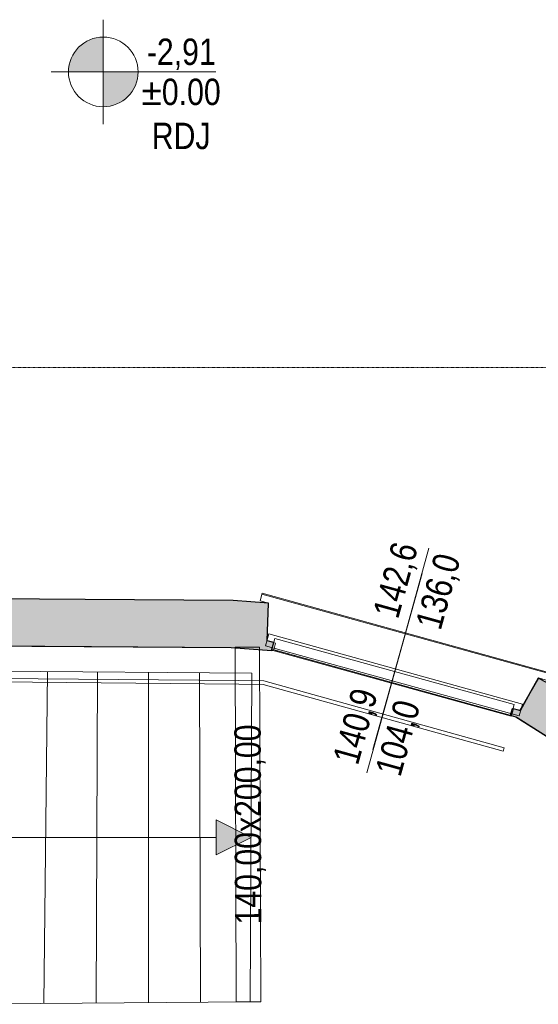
# Model space of a CAD drawing. Extents: x -6068 to 35118, y -17738 to 67348.
# Tile 150 of 243: x 2419 to 2717, y -1201 to -635. Entities that reach past the tile are written whole.
import ezdxf
from ezdxf.enums import TextEntityAlignment as Align

# ---------------------------------------------------------------- set-up
doc = ezdxf.new("R2010")
doc.units = 0
doc.header["$LTSCALE"] = 15
for name, pattern in [('AXES', [50.8, 31.75, -6.35, 6.35, -6.35]), ('Continua', [0]), ('Cui_CONTINU', [0])]:
    doc.linetypes.add(name, pattern=pattern)
doc.layers.get('0').update_dxf_attribs({"linetype": 'CONTINUOUS'})
for name, color, linetype, lineweight, true_color in [('EDL-Mesures et Cotes', 7, 'Continua', 0, 0xc0c0c0), ('Enveloppe - NIVEAUX - Style par défaut', 7, 'Continua', 0, 0x000000), ('Fenêtre - Cadre - NIVEAUX - Style par défaut', 7, 'Continua', 0, 0x000000), ('Fenêtre - Mesures - NIVEAUX - Style par défaut', 7, 'Continua', 0, 0x000000), ('Garde-corps - Traverse - NIVEAUX - Style par défaut', 7, 'Continua', 0, 0x000000), ('Notes - NIVEAUX - Style par défaut', 7, 'Continua', 0, 0x000000), ('Poutre - NIVEAUX - Style par défaut', 7, 'Continua', 0, 0x000000), ('Échelle - NIVEAUX - Style par défaut', 7, 'Continua', 0, 0x000000)]:
    doc.layers.add(name, color=color, linetype=linetype, lineweight=lineweight, true_color=true_color)
for name, color, linetype in [('EDL_RDJ murs & cloisons', 5, 'CONTINUOUS'), ('PIS-CONTOURS', 44, 'CONTINUOUS'), ('PIS-coupe', 254, 'CONTINUOUS'), ('PIS-fond de plan', 7, 'Cui_CONTINU')]:
    doc.layers.add(name, color=color, linetype=linetype)
doc.styles.add('Arial Narrow', font='ARIALN.TTF')
doc.styles.add('MtXpl_Arial_Narrow', font='ARIALN.TTF')
doc.styles.add('STYLE_GENERE_1', font='arial.ttf')

# ---------------------------------------------------------------- blocks, each defined once
blk = doc.blocks.new('EDL_RDJ plan_2025 10 17')
at = {"layer": 'EDL-Mesures et Cotes', "true_color": 0x000000}
for points in [[(2481.79, -644.87), (2481.16, -644.88), (2480.53, -644.91), (2479.91, -644.96), (2479.28, -645.03), (2478.66, -645.12), (2478.04, -645.22), (2477.43, -645.35), (2476.82, -645.5), (2476.21, -645.66), (2475.61, -645.85), (2475.02, -646.05), (2474.43, -646.27), (2473.85, -646.52), (2473.27, -646.77), (2472.71, -647.05), (2472.15, -647.34), (2471.61, -647.66), (2471.07, -647.98), (2470.55, -648.33), (2470.03, -648.69), (2469.53, -649.07), (2469.04, -649.46), (2468.56, -649.87), (2468.1, -650.29), (2467.65, -650.73), (2467.21, -651.18), (2466.79, -651.64), (2466.38, -652.12), (2465.99, -652.61), (2465.61, -653.11), (2465.25, -653.63), (2464.9, -654.15), (2464.58, -654.69), (2464.26, -655.24), (2463.97, -655.79), (2463.69, -656.35), (2463.43, -656.93), (2463.19, -657.51), (2462.97, -658.1), (2462.77, -658.69), (2462.58, -659.29), (2462.42, -659.9), (2462.27, -660.51), (2462.14, -661.12), (2462.04, -661.74), (2461.95, -662.36), (2461.88, -662.99), (2461.83, -663.61), (2461.8, -664.24), (2461.79, -664.87), (2481.79, -664.87)], [(2481.79, -684.87), (2482.42, -684.86), (2483.05, -684.83), (2483.67, -684.78), (2484.3, -684.71), (2484.92, -684.62), (2485.54, -684.52), (2486.15, -684.39), (2486.76, -684.24), (2487.37, -684.08), (2487.97, -683.89), (2488.56, -683.69), (2489.15, -683.47), (2489.73, -683.23), (2490.31, -682.97), (2490.87, -682.69), (2491.43, -682.4), (2491.97, -682.09), (2492.51, -681.76), (2493.03, -681.41), (2493.55, -681.05), (2494.05, -680.67), (2494.54, -680.28), (2495.02, -679.87), (2495.48, -679.45), (2495.93, -679.01), (2496.37, -678.56), (2496.79, -678.1), (2497.2, -677.62), (2497.59, -677.13), (2497.97, -676.63), (2498.33, -676.11), (2498.68, -675.59), (2499, -675.05), (2499.32, -674.51), (2499.61, -673.95), (2499.89, -673.39), (2500.15, -672.81), (2500.39, -672.23), (2500.61, -671.65), (2500.81, -671.05), (2501, -670.45), (2501.16, -669.84), (2501.31, -669.23), (2501.44, -668.62), (2501.54, -668), (2501.63, -667.38), (2501.7, -666.75), (2501.75, -666.13), (2501.78, -665.5), (2501.79, -664.87), (2481.79, -664.87)]]:
    blk.add_hatch(color=18, dxfattribs=at).paths.add_polyline_path(points)
at = {"layer": 'EDL_RDJ murs & cloisons', "linetype": 'Continuous', "ltscale": 0.08}
h = blk.add_hatch(color=9, dxfattribs=at)
h.dxf.hatch_style = 1
h.paths.add_polyline_path([(2366.16, -967.24), (2361.32, -967.21), (2361.42, -950.26), (2352.42, -950.21), (2341.13, -949.69), (2335.13, -949.64), (2334.87, -982.51), (2169.98, -983.95), (2169.94, -995.95), (2253.96, -995.22), (2365.98, -994.24), (2380.4, -994.34), (2470.8, -994.92), (2555.27, -995.48), (2578.44, -997.29), (2579.67, -992.7), (2575.81, -991.63), (2576.6, -970.06), (2556.41, -968.48), (2471.46, -967.93), (2366.16, -967.24)])
h = blk.add_hatch(color=9, dxfattribs=at)
h.dxf.hatch_style = 1
h.paths.add_polyline_path([(2741.96, -1040.94), (2749.65, -1023.05), (2731.67, -1013.09), (2720.95, -1031.83), (2717.1, -1030.76), (2716.03, -1034.62), (2718.58, -1035.32), (2736.17, -1046.47), (2736.37, -1046.66), (2736.55, -1046.71)])
at = {"layer": 'Échelle - NIVEAUX - Style par défaut', "ltscale": 0.1, "true_color": 0x000000}
blk.add_hatch(color=18, dxfattribs=at).paths.add_polyline_path([(2566.63, -1104.63), (2546.62, -1094.64), (2546.63, -1114.64)])
at = {"color": 161, "linetype": 'Continua', "lineweight": 13, "ltscale": 0.1, "true_color": 0x7599ff}
for p, q in [((2571.78, -968.73), (2572.98, -964.39)), ((2571.83, -968.74), (2572.9, -964.89)), ((2572.9, -964.89), (2737.59, -1010.5)), ((2572.98, -964.39), (2737.4, -1009.93)), ((2576.6, -970.06), (2571.78, -968.73)), ((2576.65, -970.08), (2571.83, -968.74)), ((2575.81, -991.63), (2576.6, -970.06)), ((2575.86, -991.65), (2576.65, -970.08)), ((2579.67, -992.7), (2575.81, -991.63)), ((2580.68, -992.98), (2575.86, -991.65)), ((2578.6, -996.56), (2579.67, -992.7)), ((2579.61, -996.84), (2580.68, -992.98)), ((2716.03, -1034.62), (2578.6, -996.56)), ((2715.4, -1034.44), (2579.61, -996.84)), ((2731.38, -1012.93), (2720.95, -1031.83)), ((2731.71, -1013.02), (2721.28, -1031.92)), ((2736.19, -1014.26), (2731.38, -1012.93)), ((2716.47, -1030.59), (2715.4, -1034.44)), ((2717.1, -1030.76), (2716.03, -1034.62)), ((2721.28, -1031.92), (2716.47, -1030.59)), ((2720.95, -1031.83), (2717.1, -1030.76))]:
    blk.add_line(p, q, dxfattribs=at)
at = {"layer": 'EDL-Mesures et Cotes', "color": 18, "linetype": 'Continua', "lineweight": 13, "ltscale": 0.1, "true_color": 0x000000}
for p, q in [((2481.79, -634.87), (2481.79, -694.87)), ((2511.79, -664.87), (2451.79, -664.87)), ((2506.79, -664.87), (2546.35, -664.87))]:
    blk.add_line(p, q, dxfattribs=at)
blk.add_circle((2481.79, -664.87), 20, dxfattribs=at)
at = {"layer": 'EDL_RDJ murs & cloisons', "linetype": 'Continuous', "ltscale": 0.08}
blk.add_lwpolyline([(2366.16, -967.24), (2361.32, -967.21), (2361.42, -950.26), (2352.42, -950.21), (2341.13, -949.69), (2335.13, -949.64), (2334.87, -982.51), (2169.98, -983.95), (2169.94, -995.95), (2253.96, -995.22), (2365.98, -994.24), (2380.4, -994.34), (2470.8, -994.92), (2555.27, -995.48), (2578.44, -997.29), (2579.67, -992.7), (2575.81, -991.63), (2576.6, -970.06), (2556.41, -968.48), (2471.46, -967.93), (2366.16, -967.24)], close=True, dxfattribs=at)
blk.add_lwpolyline([(2741.96, -1040.94), (2749.65, -1023.05), (2731.67, -1013.09), (2720.95, -1031.83), (2717.1, -1030.76), (2716.03, -1034.62), (2718.58, -1035.32), (2736.17, -1046.47), (2736.37, -1046.66), (2736.55, -1046.71), (2741.96, -1040.94)], dxfattribs=at)
at = {"layer": 'Enveloppe - NIVEAUX - Style par défaut', "color": 18, "linetype": 'Continua', "lineweight": 20, "ltscale": 0.1, "true_color": 0x000000}
for p, q in [((2556.41, -968.48), (2386.5, -967.37)), ((2576.6, -970.06), (2556.41, -968.48)), ((2575.81, -991.63), (2576.6, -970.06)), ((2575.86, -991.65), (2576.65, -970.08)), ((2386.33, -994.37), (2555.27, -995.48)), ((2555.27, -995.48), (2582.34, -997.59)), ((2579.67, -992.7), (2575.81, -991.63)), ((2580.68, -992.98), (2575.86, -991.65)), ((2578.6, -996.56), (2579.67, -992.7)), ((2579.61, -996.84), (2580.68, -992.98)), ((2731.38, -1012.93), (2720.95, -1031.83)), ((2717.1, -1030.76), (2716.03, -1034.62)), ((2716.03, -1034.62), (2718.58, -1035.32)), ((2720.95, -1031.83), (2717.1, -1030.76)), ((2720.95, -1031.83), (2717.1, -1030.76)), ((2718.58, -1035.32), (2719.36, -1035.76)), ((2719.36, -1035.76), (2736.55, -1046.71))]:
    blk.add_line(p, q, dxfattribs=at)
at = {"layer": 'Fenêtre - Cadre - NIVEAUX - Style par défaut', "color": 161, "linetype": 'Continua', "lineweight": 5, "ltscale": 0.1, "true_color": 0x7599ff}
for p, q in [((2576.84, -987.77), (2574.97, -994.51)), ((2722.44, -1028.09), (2576.84, -987.77)), ((2574.97, -994.51), (2720.58, -1034.84)), ((2580.33, -990.29), (2578.46, -997.04)), ((2717.76, -1028.35), (2580.33, -990.29)), ((2578.46, -997.04), (2715.9, -1035.1)), ((2715.9, -1035.1), (2717.76, -1028.35)), ((2720.58, -1034.84), (2722.44, -1028.09))]:
    blk.add_line(p, q, dxfattribs=at)
at = {"layer": 'Fenêtre - Mesures - NIVEAUX - Style par défaut', "color": 161, "linetype": 'Continua', "lineweight": 13, "ltscale": 0.1, "true_color": 0x7599ff}
for p, q in [((2654.25, -990.53), (2668.65, -938.56)), ((2647.51, -1015.64), (2664.85, -953)), ((2654.25, -990.53), (2636.64, -1054.14)), ((2647.51, -1015.64), (2633.11, -1067.61))]:
    blk.add_line(p, q, dxfattribs=at)
at = {"layer": 'Garde-corps - Traverse - NIVEAUX - Style par défaut', "color": 18, "linetype": 'Continua', "lineweight": 13, "ltscale": 0.1, "true_color": 0x000000}
for p, q in [((2376.46, -1014.95), (2559.65, -1016.53)), ((2376.48, -1012.95), (2559.67, -1014.53)), ((2559.65, -1016.53), (2573.57, -1016.79)), ((2559.67, -1014.53), (2573.87, -1014.8)), ((2573.57, -1016.79), (2711.4, -1055.06)), ((2573.87, -1014.8), (2711.94, -1053.13)), ((2711.94, -1053.13), (2711.4, -1055.06))]:
    blk.add_line(p, q, dxfattribs=at)
at = {"layer": 'Poutre - NIVEAUX - Style par défaut', "color": 27, "linetype": 'Continua', "lineweight": 13, "ltscale": 0.1, "true_color": 0x7e4e28}
for p, q in [((2571.44, -995.4), (2557.44, -995.45)), ((2557.44, -995.45), (2571.44, -995.4)), ((2557.44, -995.45), (2558.15, -1199.09)), ((2572.15, -1199.04), (2571.44, -995.4)), ((2558.15, -1199.09), (2572.15, -1199.04)), ((2572.15, -1199.04), (2558.15, -1199.09))]:
    blk.add_line(p, q, dxfattribs=at)
at = {"layer": 'Échelle - NIVEAUX - Style par défaut', "color": 18, "linetype": 'Continua', "lineweight": 13, "ltscale": 0.1, "true_color": 0x000000}
for p, q in [((2390.2, -1008.95), (2567.09, -1010.22)), ((2449.8, -1009.38), (2447.74, -1200.04)), ((2478.45, -1009.58), (2477.72, -1199.78)), ((2507.65, -1009.79), (2507.7, -1199.53)), ((2537.01, -1010), (2537.69, -1199.28)), ((2567.09, -1010.22), (2566.16, -1199.04)), ((2566.63, -1104.63), (2546.62, -1094.64)), ((2546.62, -1094.64), (2546.63, -1114.64)), ((2388.98, -1104.75), (2538.96, -1104.64)), ((2538.96, -1104.64), (2546.63, -1104.64)), ((2546.63, -1114.64), (2566.63, -1104.63)), ((2387.77, -1200.55), (2566.16, -1199.04))]:
    blk.add_line(p, q, dxfattribs=at)
at = {"layer": 'EDL-Mesures et Cotes', "color": 18, "true_color": 0x000000, "style": 'Arial Narrow'}
blk.add_text('-2,91', height=15.153, dxfattribs=at).set_placement((2506.79, -660.87))
at = {"layer": 'Fenêtre - Mesures - NIVEAUX - Style par défaut', "color": 161, "linetype": 'Continuous', "true_color": 0x7599ff, "style": 'MtXpl_Arial_Narrow'}
for s, p in [('142,6', (2650.97, -979.73)), ('136,0', (2675.42, -986.25)), ('140,9', (2627.92, -1063.73)), ('104,0', (2652.31, -1070.44))]:
    blk.add_text(s, height=15.153, rotation=74.5196, dxfattribs=at).set_placement(p)
at = {"layer": 'Notes - NIVEAUX - Style par défaut', "color": 8, "true_color": 0x808080, "insert": (2526.51, -668.75), "char_height": 15.153, "width": 83.9528, "attachment_point": 2, "line_spacing_factor": 1.001787, "style": 'Arial Narrow'}
blk.add_mtext('±0.00\\PRDJ', dxfattribs=at)
at = {"layer": 'Poutre - NIVEAUX - Style par défaut', "color": 27, "true_color": 0x7e4e28, "style": 'Arial Narrow'}
blk.add_text('140,00x200,00', height=15.1534, rotation=90.1987, dxfattribs=at).set_placement((2564.79, -1097.24), align=Align.MIDDLE_CENTER)
blk = doc.blocks.new('*U785')
at = {"layer": 'PIS-CONTOURS', "color": 0, "linetype": 'AXES', "lineweight": 13, "ltscale": 0.005}
blk.add_line((1000, 0), (36625.4, 0), dxfattribs=at)
at = {"layer": 'PIS-CONTOURS', "color": 0, "lineweight": 15, "style": 'STYLE_GENERE_1'}
blk.add_attdef('REP1', text='', height=500, dxfattribs=at).set_placement((-721.3, -441.4), align=Align.MIDDLE_CENTER)
blk.add_attdef('REP', text='', height=500, dxfattribs=at).set_placement((35848.1, -844.2), align=Align.BOTTOM_LEFT)

msp = doc.modelspace()

# ---------------------------------------------------------------- block references
at = {"layer": 'PIS-coupe', "lineweight": 13, "xscale": 0.1, "yscale": 0.1, "zscale": 0.1, "rotation": 180}
msp.add_blockref('*U785', (3225.3, -834.64), dxfattribs=at)
at = {"layer": 'PIS-fond de plan'}
msp.add_blockref('EDL_RDJ plan_2025 10 17', (-14.33, 0), dxfattribs=at)

doc.saveas('drawing.dxf')
